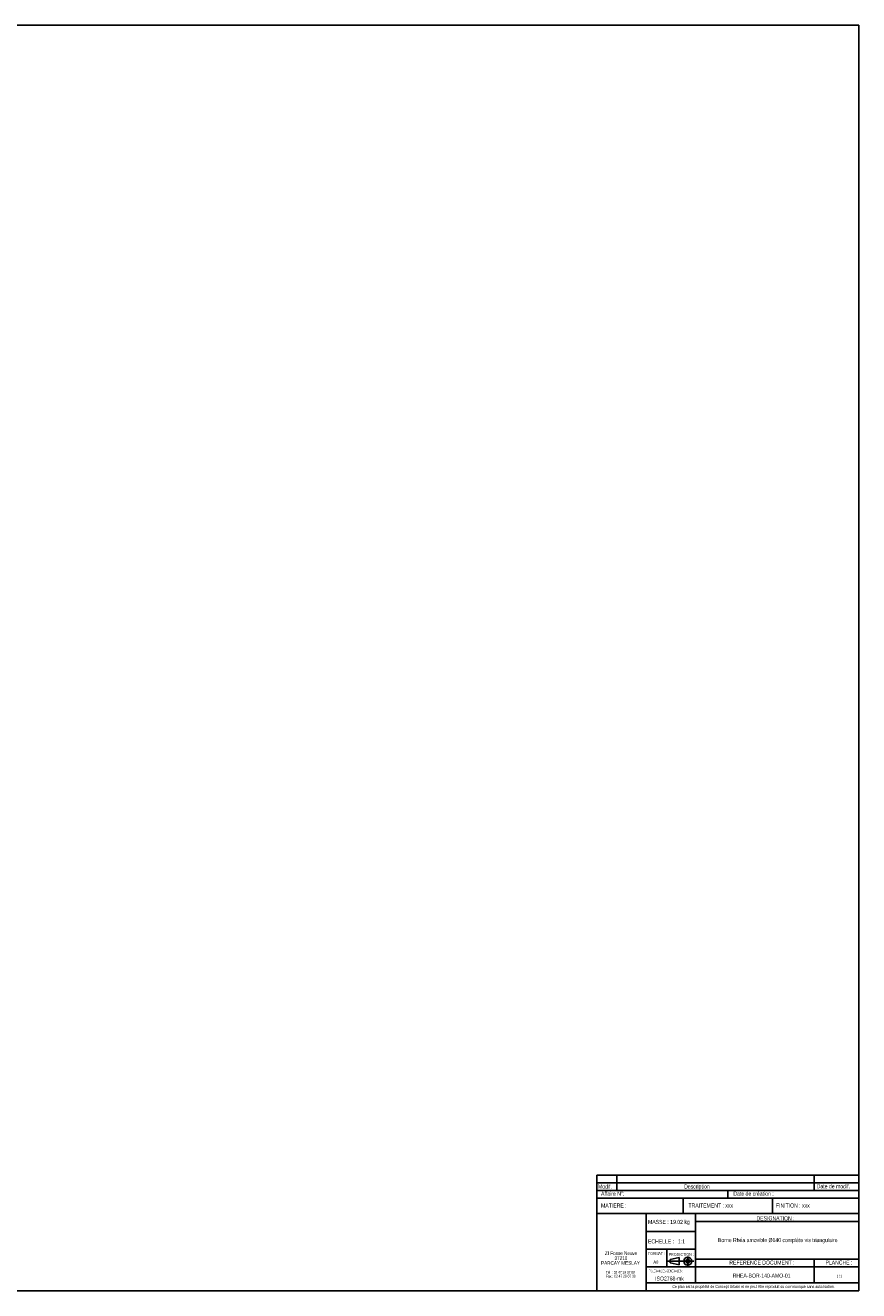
# Model space of a CAD drawing. Header units: millimetres. Extents: x 10 to 1179, y 10 to 831.
# Tile 2 of 2: x 638 to 1179, y 10 to 831. Entities that reach past the tile are written whole.
import ezdxf

# ---------------------------------------------------------------- set-up
doc = ezdxf.new("R2010")
doc.units = ezdxf.units.MM
doc.layers.add('FORMAT', color=7, linetype='Continuous')
doc.styles.add('SLDTEXTSTYLE0', font='TXT', dxfattribs={"width": 0.75})
doc.styles.add('SLDTEXTSTYLE1', font='TXT', dxfattribs={"width": 0.605})
doc.styles.add('SLDTEXTSTYLE2', font='TXT', dxfattribs={"width": 0.563})
doc.styles.add('SLDTEXTSTYLE3', font='TXT', dxfattribs={"width": 0.666667})
doc.styles.add('SLDTEXTSTYLE4', font='TXT', dxfattribs={"width": 0.675})

# ---------------------------------------------------------------- blocks, each defined once
blk = doc.blocks.new('SW_NOTE_0')
at = {"layer": 'FORMAT', "color": 0, "attachment_point": 2}
for s, insert, char_height, style in [('ZI Fosse Neuve', (11.05, 3.07), 2.3813, 'SLDTEXTSTYLE0'), ('PARCAY MESLAY', (10.64, -3.28), 2.3813, 'SLDTEXTSTYLE0'), ('37210', (10.92, -0.11), 2.381, 'SLDTEXTSTYLE0'), ('Tel  : 02 47 29 07 08', (10.56, -9.61), 1.8521, 'SLDTEXTSTYLE3'), ('Fax : 02 47 29 07 09', (10.88, -12.08), 1.8521, 'SLDTEXTSTYLE4')]:
    blk.add_mtext(s, dxfattribs=dict(at, insert=insert, char_height=char_height, style=style))

msp = doc.modelspace()

# ---------------------------------------------------------------- linework, layer by layer
at = {"layer": 'FORMAT', "color": 171}
for p, q in [((10, 831), (1179, 831)), ((1179, 831), (1179, 10)), ((1179, 70), (1009, 70)), ((1009, 10), (1009, 70)), ((1065, 70), (1065, 60)), ((1123, 70), (1123, 60)), ((1179, 10), (1179, 70)), ((1009, 60), (1179, 60)), ((1041, 60), (1041, 10)), ((1073, 60), (1073, 15)), ((1073, 55), (1179, 55)), ((1041, 48.5), (1073, 48.5)), ((1041, 37), (1073, 37)), ((1054.5, 37), (1054.5, 25.5)), ((1041, 25.5), (1179, 25.5)), ((1073, 30.5), (1179, 30.5)), ((1150.123, 30.5), (1150.123, 15)), ((10, 10), (1179, 10)), ((1179, 10), (1009, 10)), ((1041, 15), (1179, 15))]:
    msp.add_line(p, q, dxfattribs=at)
at = {"layer": 'FORMAT'}
for p, q in [((1009, 80), (1009, 85)), ((1009, 85), (1178.999, 85)), ((1021.953, 75), (1021.953, 85)), ((1150.123, 75), (1150.123, 85)), ((1178.999, 80), (1178.999, 85)), ((1009, 75), (1009, 80)), ((1009, 80), (1179, 80)), ((1009, 80), (1178.999, 80)), ((1009, 70), (1009, 75)), ((1009, 75), (1179, 75)), ((1009, 75), (1179, 75)), ((1094, 70), (1094, 75)), ((1179, 75), (1179, 80)), ((1179, 70), (1179, 75)), ((1009, 70), (1179, 70))]:
    msp.add_line(p, q, dxfattribs=at)
at = {"layer": 'FORMAT', "color": 7}
for p, q in [((1055.192, 29.136), (1071.961, 29.136)), ((1056.551, 30.235), (1062.449, 31.593)), ((1056.551, 28.037), (1056.551, 30.235)), ((1056.551, 28.037), (1062.449, 26.678)), ((1062.449, 31.593), (1062.449, 26.678)), ((1062.449, 31.593), (1062.449, 26.678)), ((1068.029, 32.25), (1068.029, 26.051))]:
    msp.add_line(p, q, dxfattribs=at)
for radius in [2.574, 1.214]:
    msp.add_circle((1068.029, 29.136), radius, dxfattribs=at)

# ---------------------------------------------------------------- block references
at = {"layer": 'FORMAT'}
msp.add_blockref('SW_NOTE_0', (1013.741, 32.441), dxfattribs=at)

# ---------------------------------------------------------------- texts
for s, insert, char_height, attachment_point, style in [('Modif.', (1009.758, 78.908), 2.6458, 1, 'SLDTEXTSTYLE0'), ('Affaire N°:', (1011.766, 74.286), 2.64583, 1, 'SLDTEXTSTYLE0'), ('Description', (1065.687, 78.908), 2.64583, 1, 'SLDTEXTSTYLE0'), ('Date de création :', (1097.619, 74.286), 2.64583, 1, 'SLDTEXTSTYLE0'), ('Date de modif.', (1151.769, 79.068), 2.64583, 1, 'SLDTEXTSTYLE0'), ('MATIERE :', (1011.766, 66.609), 2.6458, 1, 'SLDTEXTSTYLE0'), ('TRAITEMENT : xxx', (1068.477, 66.609), 2.64583, 1, 'SLDTEXTSTYLE0'), ('FINITION : xxx', (1125.269, 66.609), 2.64583, 1, 'SLDTEXTSTYLE0'), ('DESIGNATION :', (1125.031, 58.303), 2.64583, 2, 'SLDTEXTSTYLE0'), ('MASSE : 19.02 kg', (1042.246, 55.956), 2.64583, 1, 'SLDTEXTSTYLE0'), ('ECHELLE :', (1042.212, 43.317), 2.6458, 1, 'SLDTEXTSTYLE0'), ('1:1', (1061.64, 43.317), 2.6458, 1, 'SLDTEXTSTYLE0'), ('Borne Rhéa amovible Ø140 complète vis triangulaire', (1126.465, 44.151), 2.64583, 2, 'SLDTEXTSTYLE0'), ('FORMAT :', (1042.201, 35.023), 1.8521, 1, 'SLDTEXTSTYLE0'), ('PROJECTION :', (1055.661, 34.468), 1.85208, 1, 'SLDTEXTSTYLE0'), ('A0', (1047.328, 29.596), 2.1167, 2, 'SLDTEXTSTYLE0'), ('REFERENCE DOCUMENT :', (1116.209, 29.586), 2.64583, 2, 'SLDTEXTSTYLE0'), ('PLANCHE :', (1166.181, 29.586), 2.6458, 2, 'SLDTEXTSTYLE0'), ('TOLERANCES GENERALES :', (1042.816, 23.54), 1.5875, 1, 'SLDTEXTSTYLE1'), ('ISO2768-mk', (1056.176, 19.192), 2.6458, 2, 'SLDTEXTSTYLE0'), ('RHEA-BOR-140-AMO-01', (1115.967, 21.109), 2.64583, 2, 'SLDTEXTSTYLE0'), ('1 / 1', (1166.436, 20.34), 1.8521, 2, 'SLDTEXTSTYLE2'), ('Ce plan est la propriété de Concept Urbain et ne peut être reproduit ou communiqué sans autorisation.', (1110.762, 13.605), 1.852083, 2, 'SLDTEXTSTYLE0')]:
    msp.add_mtext(s, dxfattribs=dict(at, insert=insert, char_height=char_height, attachment_point=attachment_point, style=style))

doc.saveas('drawing.dxf')
